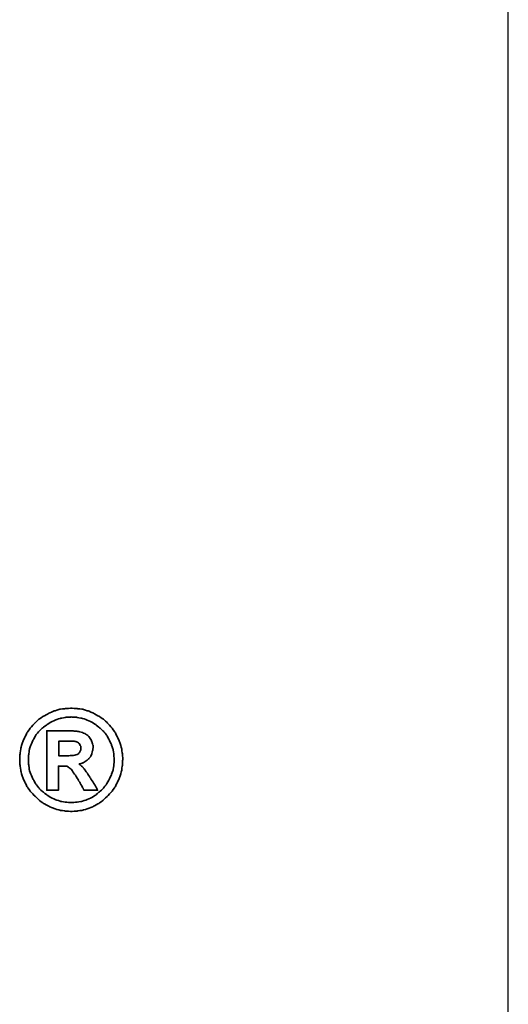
# Model space of a CAD drawing. Header units: millimetres. Extents: x 31 to 369, y 104 to 228.
# Tile 58 of 61: x 309.53 to 313.95, y 140.43 to 149.34. Entities that reach past the tile are written whole.
import ezdxf

# ---------------------------------------------------------------- set-up
doc = ezdxf.new("R2010")
doc.units = ezdxf.units.MM
for name, color, linetype in [('2', 7, 'CONTINUOUS'), ('DIM', 4, 'CONTINUOUS'), ('layer 1', 7, 'CONTINUOUS')]:
    doc.layers.add(name, color=color, linetype=linetype)

# ---------------------------------------------------------------- blocks, each defined once
blk = doc.blocks.new('TBI MOTION logo(完整正式版)')
at = {"layer": 'layer 1', "color": 22, "lineweight": 35}
for points, knots in [([(81.20634, 4.98624), (81.20634, 4.98624), (81.18649, 5.32862), (81.18649, 5.32862), (81.18649, 5.32862), (81.18649, 5.32862), (81.13886, 5.66206), (81.13886, 5.66206), (81.13886, 5.66206), (81.13886, 5.66206), (81.04359, 5.97764), (81.04359, 5.97764), (81.04359, 5.97764), (81.04359, 5.97764), (80.91061, 6.29124), (80.91061, 6.29124), (80.91061, 6.29124), (80.91061, 6.29124), (80.75778, 6.58697), (80.75778, 6.58697), (80.75778, 6.58697), (80.75778, 6.58697), (80.5593, 6.85294), (80.5593, 6.85294), (80.5593, 6.85294), (80.5593, 6.85294), (80.33105, 7.1189), (80.33105, 7.1189), (80.33105, 7.1189), (80.33105, 7.1189), (80.09287, 7.33921), (80.09287, 7.33921), (80.09287, 7.33921), (80.09287, 7.33921), (79.815, 7.51982), (79.815, 7.51982), (79.815, 7.51982), (79.815, 7.51982), (79.51133, 7.69051), (79.51133, 7.69051), (79.51133, 7.69051), (79.51133, 7.69051), (79.19773, 7.8235), (79.19773, 7.8235), (79.19773, 7.8235), (79.19773, 7.8235), (78.88215, 7.91877), (78.88215, 7.91877), (78.88215, 7.91877), (78.88215, 7.91877), (78.54871, 7.95846), (78.54871, 7.95846), (78.54871, 7.95846), (78.54871, 7.95846), (78.21526, 7.98625), (78.21526, 7.98625), (78.21526, 7.98625), (78.21526, 7.98625), (77.87388, 7.95846), (77.87388, 7.95846), (77.87388, 7.95846), (77.87388, 7.95846), (77.54044, 7.91877), (77.54044, 7.91877), (77.54044, 7.91877), (77.54044, 7.91877), (77.22485, 7.8235), (77.22485, 7.8235), (77.22485, 7.8235), (77.22485, 7.8235), (76.91027, 7.69051), (76.91027, 7.69051), (76.91027, 7.69051), (76.91027, 7.69051), (76.6056, 7.51982), (76.6056, 7.51982), (76.6056, 7.51982), (76.6056, 7.51982), (76.32972, 7.33921), (76.32972, 7.33921), (76.32972, 7.33921), (76.32972, 7.33921), (76.09154, 7.1189), (76.09154, 7.1189), (76.09154, 7.1189), (76.09154, 7.1189), (75.86329, 6.85294), (75.86329, 6.85294), (75.86329, 6.85294), (75.86329, 6.85294), (75.66382, 6.58697), (75.66382, 6.58697), (75.66382, 6.58697), (75.66382, 6.58697), (75.51099, 6.29124), (75.51099, 6.29124), (75.51099, 6.29124), (75.51099, 6.29124), (75.37702, 5.97764), (75.37702, 5.97764), (75.37702, 5.97764), (75.37702, 5.97764), (75.28175, 5.66206), (75.28175, 5.66206), (75.28175, 5.66206), (75.28175, 5.66206), (75.23411, 5.32862), (75.23411, 5.32862), (75.23411, 5.32862), (75.23411, 5.32862), (75.21625, 4.98624), (75.21625, 4.98624), (75.21625, 4.98624), (75.21625, 4.98624), (75.23411, 4.6528), (75.23411, 4.6528), (75.23411, 4.6528), (75.23411, 4.6528), (75.28175, 4.32035), (75.28175, 4.32035), (75.28175, 4.32035), (75.28175, 4.32035), (75.37702, 3.99583), (75.37702, 3.99583), (75.37702, 3.99583), (75.37702, 3.99583), (75.51099, 3.68224), (75.51099, 3.68224), (75.51099, 3.68224), (75.51099, 3.68224), (75.66382, 3.38749), (75.66382, 3.38749), (75.66382, 3.38749), (75.66382, 3.38749), (75.86329, 3.10963), (75.86329, 3.10963), (75.86329, 3.10963), (75.86329, 3.10963), (76.09154, 2.87145), (76.09154, 2.87145), (76.09154, 2.87145), (76.09154, 2.87145), (76.32972, 2.6432), (76.32972, 2.6432), (76.32972, 2.6432), (76.32972, 2.6432), (76.6056, 2.43381), (76.6056, 2.43381), (76.6056, 2.43381), (76.6056, 2.43381), (76.91027, 2.27205), (76.91027, 2.27205), (76.91027, 2.27205), (76.91027, 2.27205), (77.22485, 2.13906), (77.22485, 2.13906), (77.22485, 2.13906), (77.22485, 2.13906), (77.54044, 2.0438), (77.54044, 2.0438), (77.54044, 2.0438), (77.54044, 2.0438), (77.87388, 1.99616), (77.87388, 1.99616), (77.87388, 1.99616), (77.87388, 1.99616), (78.21526, 1.97631), (78.21526, 1.97631), (78.21526, 1.97631), (78.21526, 1.97631), (78.54871, 1.99616), (78.54871, 1.99616), (78.54871, 1.99616), (78.54871, 1.99616), (78.88215, 2.0438), (78.88215, 2.0438), (78.88215, 2.0438), (78.88215, 2.0438), (79.19773, 2.13906), (79.19773, 2.13906), (79.19773, 2.13906), (79.19773, 2.13906), (79.51133, 2.27205), (79.51133, 2.27205), (79.51133, 2.27205), (79.51133, 2.27205), (79.815, 2.43381), (79.815, 2.43381), (79.815, 2.43381), (79.815, 2.43381), (80.09287, 2.6432), (80.09287, 2.6432), (80.09287, 2.6432), (80.09287, 2.6432), (80.33105, 2.87145), (80.33105, 2.87145), (80.33105, 2.87145), (80.33105, 2.87145), (80.5593, 3.10963), (80.5593, 3.10963), (80.5593, 3.10963), (80.5593, 3.10963), (80.75778, 3.38749), (80.75778, 3.38749), (80.75778, 3.38749), (80.75778, 3.38749), (80.91061, 3.68224), (80.91061, 3.68224), (80.91061, 3.68224), (80.91061, 3.68224), (81.04359, 3.99583), (81.04359, 3.99583), (81.04359, 3.99583), (81.04359, 3.99583), (81.13886, 4.32035), (81.13886, 4.32035), (81.13886, 4.32035), (81.13886, 4.32035), (81.18649, 4.6528), (81.18649, 4.6528), (81.18649, 4.6528), (81.18649, 4.6528), (81.20634, 4.98624), (81.20634, 4.98624)], [0, 0, 0, 0, 0.01785714, 0.01785714, 0.01785714, 0.01785715, 0.03571429, 0.03571429, 0.03571429, 0.0357143, 0.05357143, 0.05357143, 0.05357143, 0.05357144, 0.07142857, 0.07142857, 0.07142857, 0.07142858, 0.08928571, 0.08928571, 0.08928571, 0.08928572, 0.10714286, 0.10714286, 0.10714286, 0.10714287, 0.125, 0.125, 0.125, 0.12500001, 0.14285714, 0.14285714, 0.14285714, 0.14285715, 0.16071429, 0.16071429, 0.16071429, 0.1607143, 0.17857143, 0.17857143, 0.17857143, 0.17857144, 0.19642857, 0.19642857, 0.19642857, 0.19642858, 0.21428571, 0.21428571, 0.21428571, 0.21428572, 0.23214286, 0.23214286, 0.23214286, 0.23214287, 0.25, 0.25, 0.25, 0.25000001, 0.26785714, 0.26785714, 0.26785714, 0.26785715, 0.28571429, 0.28571429, 0.28571429, 0.2857143, 0.30357143, 0.30357143, 0.30357143, 0.30357144, 0.32142857, 0.32142857, 0.32142857, 0.32142858, 0.33928571, 0.33928571, 0.33928571, 0.33928572, 0.35714286, 0.35714286, 0.35714286, 0.35714287, 0.375, 0.375, 0.375, 0.37500001, 0.39285714, 0.39285714, 0.39285714, 0.39285715, 0.41071429, 0.41071429, 0.41071429, 0.4107143, 0.42857143, 0.42857143, 0.42857143, 0.42857144, 0.44642857, 0.44642857, 0.44642857, 0.44642858, 0.46428571, 0.46428571, 0.46428571, 0.46428572, 0.48214286, 0.48214286, 0.48214286, 0.48214287, 0.5, 0.5, 0.5, 0.50000001, 0.51785714, 0.51785714, 0.51785714, 0.51785715, 0.53571429, 0.53571429, 0.53571429, 0.5357143, 0.55357143, 0.55357143, 0.55357143, 0.55357144, 0.57142857, 0.57142857, 0.57142857, 0.57142858, 0.58928571, 0.58928571, 0.58928571, 0.58928572, 0.60714286, 0.60714286, 0.60714286, 0.60714287, 0.625, 0.625, 0.625, 0.62500001, 0.64285714, 0.64285714, 0.64285714, 0.64285715, 0.66071429, 0.66071429, 0.66071429, 0.6607143, 0.67857143, 0.67857143, 0.67857143, 0.67857144, 0.69642857, 0.69642857, 0.69642857, 0.69642858, 0.71428571, 0.71428571, 0.71428571, 0.71428572, 0.73214286, 0.73214286, 0.73214286, 0.73214287, 0.75, 0.75, 0.75, 0.75000001, 0.76785714, 0.76785714, 0.76785714, 0.76785715, 0.78571429, 0.78571429, 0.78571429, 0.7857143, 0.80357143, 0.80357143, 0.80357143, 0.80357144, 0.82142857, 0.82142857, 0.82142857, 0.82142858, 0.83928571, 0.83928571, 0.83928571, 0.83928572, 0.85714286, 0.85714286, 0.85714286, 0.85714287, 0.875, 0.875, 0.875, 0.87500001, 0.89285714, 0.89285714, 0.89285714, 0.89285715, 0.91071429, 0.91071429, 0.91071429, 0.9107143, 0.92857143, 0.92857143, 0.92857143, 0.92857144, 0.94642857, 0.94642857, 0.94642857, 0.94642858, 0.96428571, 0.96428571, 0.96428571, 0.96428572, 0.98214286, 0.98214286, 0.98214286, 0.98214287, 1, 1, 1, 1]), ([(80.71014, 4.98624), (80.71014, 4.98624), (80.69129, 5.29091), (80.69129, 5.29091), (80.69129, 5.29091), (80.69129, 5.29091), (80.64464, 5.57672), (80.64464, 5.57672), (80.64464, 5.57672), (80.64464, 5.57672), (80.54937, 5.87245), (80.54937, 5.87245), (80.54937, 5.87245), (80.54937, 5.87245), (80.41639, 6.14833), (80.41639, 6.14833), (80.41639, 6.14833), (80.41639, 6.14833), (80.27349, 6.41429), (80.27349, 6.41429), (80.27349, 6.41429), (80.27349, 6.41429), (80.08295, 6.64255), (80.08295, 6.64255), (80.08295, 6.64255), (80.08295, 6.64255), (79.86264, 6.84301), (79.86264, 6.84301), (79.86264, 6.84301), (79.86264, 6.84301), (79.63439, 7.03355), (79.63439, 7.03355), (79.63439, 7.03355), (79.63439, 7.03355), (79.37835, 7.1963), (79.37835, 7.1963), (79.37835, 7.1963), (79.37835, 7.1963), (79.10246, 7.30944), (79.10246, 7.30944), (79.10246, 7.30944), (79.10246, 7.30944), (78.81665, 7.40471), (78.81665, 7.40471), (78.81665, 7.40471), (78.81665, 7.40471), (78.511, 7.45234), (78.511, 7.45234), (78.511, 7.45234), (78.511, 7.45234), (78.21526, 7.47219), (78.21526, 7.47219), (78.21526, 7.47219), (78.21526, 7.47219), (77.9106, 7.45234), (77.9106, 7.45234), (77.9106, 7.45234), (77.9106, 7.45234), (77.61685, 7.40471), (77.61685, 7.40471), (77.61685, 7.40471), (77.61685, 7.40471), (77.32012, 7.30944), (77.32012, 7.30944), (77.32012, 7.30944), (77.32012, 7.30944), (77.06309, 7.1963), (77.06309, 7.1963), (77.06309, 7.1963), (77.06309, 7.1963), (76.80606, 7.03355), (76.80606, 7.03355), (76.80606, 7.03355), (76.80606, 7.03355), (76.55797, 6.84301), (76.55797, 6.84301), (76.55797, 6.84301), (76.55797, 6.84301), (76.34063, 6.64255), (76.34063, 6.64255), (76.34063, 6.64255), (76.34063, 6.64255), (76.1491, 6.41429), (76.1491, 6.41429), (76.1491, 6.41429), (76.1491, 6.41429), (76.0062, 6.14833), (76.0062, 6.14833), (76.0062, 6.14833), (76.0062, 6.14833), (75.88314, 5.87245), (75.88314, 5.87245), (75.88314, 5.87245), (75.88314, 5.87245), (75.77794, 5.57672), (75.77794, 5.57672), (75.77794, 5.57672), (75.77794, 5.57672), (75.73924, 5.29091), (75.73924, 5.29091), (75.73924, 5.29091), (75.73924, 5.29091), (75.72039, 4.98624), (75.72039, 4.98624), (75.72039, 4.98624), (75.72039, 4.98624), (75.73924, 4.67165), (75.73924, 4.67165), (75.73924, 4.67165), (75.73924, 4.67165), (75.77794, 4.37791), (75.77794, 4.37791), (75.77794, 4.37791), (75.77794, 4.37791), (75.88314, 4.10102), (75.88314, 4.10102), (75.88314, 4.10102), (75.88314, 4.10102), (76.0062, 3.83407), (76.0062, 3.83407), (76.0062, 3.83407), (76.0062, 3.83407), (76.15902, 3.56811), (76.15902, 3.56811), (76.15902, 3.56811), (76.15902, 3.56811), (76.34063, 3.32001), (76.34063, 3.32001), (76.34063, 3.32001), (76.34063, 3.32001), (76.55797, 3.11955), (76.55797, 3.11955), (76.55797, 3.11955), (76.55797, 3.11955), (76.80606, 2.92901), (76.80606, 2.92901), (76.80606, 2.92901), (76.80606, 2.92901), (77.06309, 2.76725), (77.06309, 2.76725), (77.06309, 2.76725), (77.06309, 2.76725), (77.32012, 2.65412), (77.32012, 2.65412), (77.32012, 2.65412), (77.32012, 2.65412), (77.61685, 2.55786), (77.61685, 2.55786), (77.61685, 2.55786), (77.61685, 2.55786), (77.9106, 2.51022), (77.9106, 2.51022), (77.9106, 2.51022), (77.9106, 2.51022), (78.21526, 2.49137), (78.21526, 2.49137), (78.21526, 2.49137), (78.21526, 2.49137), (78.511, 2.51022), (78.511, 2.51022), (78.511, 2.51022), (78.511, 2.51022), (78.81665, 2.55786), (78.81665, 2.55786), (78.81665, 2.55786), (78.81665, 2.55786), (79.10246, 2.65412), (79.10246, 2.65412), (79.10246, 2.65412), (79.10246, 2.65412), (79.37835, 2.76725), (79.37835, 2.76725), (79.37835, 2.76725), (79.37835, 2.76725), (79.63439, 2.92901), (79.63439, 2.92901), (79.63439, 2.92901), (79.63439, 2.92901), (79.86264, 3.11955), (79.86264, 3.11955), (79.86264, 3.11955), (79.86264, 3.11955), (80.08295, 3.32001), (80.08295, 3.32001), (80.08295, 3.32001), (80.08295, 3.32001), (80.26356, 3.56811), (80.26356, 3.56811), (80.26356, 3.56811), (80.26356, 3.56811), (80.41639, 3.83407), (80.41639, 3.83407), (80.41639, 3.83407), (80.41639, 3.83407), (80.54937, 4.10102), (80.54937, 4.10102), (80.54937, 4.10102), (80.54937, 4.10102), (80.64464, 4.37791), (80.64464, 4.37791), (80.64464, 4.37791), (80.64464, 4.37791), (80.69129, 4.67165), (80.69129, 4.67165), (80.69129, 4.67165), (80.69129, 4.67165), (80.71014, 4.98624), (80.71014, 4.98624)], [0, 0, 0, 0, 0.01923077, 0.01923077, 0.01923077, 0.01923078, 0.03846154, 0.03846154, 0.03846154, 0.03846155, 0.05769231, 0.05769231, 0.05769231, 0.05769232, 0.07692308, 0.07692308, 0.07692308, 0.07692309, 0.09615385, 0.09615385, 0.09615385, 0.09615386, 0.11538462, 0.11538462, 0.11538462, 0.11538463, 0.13461538, 0.13461538, 0.13461538, 0.13461539, 0.15384615, 0.15384615, 0.15384615, 0.15384616, 0.17307692, 0.17307692, 0.17307692, 0.17307693, 0.19230769, 0.19230769, 0.19230769, 0.1923077, 0.21153846, 0.21153846, 0.21153846, 0.21153847, 0.23076923, 0.23076923, 0.23076923, 0.23076924, 0.25, 0.25, 0.25, 0.25000001, 0.26923077, 0.26923077, 0.26923077, 0.26923078, 0.28846154, 0.28846154, 0.28846154, 0.28846155, 0.30769231, 0.30769231, 0.30769231, 0.30769232, 0.32692308, 0.32692308, 0.32692308, 0.32692309, 0.34615385, 0.34615385, 0.34615385, 0.34615386, 0.36538462, 0.36538462, 0.36538462, 0.36538463, 0.38461538, 0.38461538, 0.38461538, 0.38461539, 0.40384615, 0.40384615, 0.40384615, 0.40384616, 0.42307692, 0.42307692, 0.42307692, 0.42307693, 0.44230769, 0.44230769, 0.44230769, 0.4423077, 0.46153846, 0.46153846, 0.46153846, 0.46153847, 0.48076923, 0.48076923, 0.48076923, 0.48076924, 0.5, 0.5, 0.5, 0.50000001, 0.51923077, 0.51923077, 0.51923077, 0.51923078, 0.53846154, 0.53846154, 0.53846154, 0.53846155, 0.55769231, 0.55769231, 0.55769231, 0.55769232, 0.57692308, 0.57692308, 0.57692308, 0.57692309, 0.59615385, 0.59615385, 0.59615385, 0.59615386, 0.61538462, 0.61538462, 0.61538462, 0.61538463, 0.63461538, 0.63461538, 0.63461538, 0.63461539, 0.65384615, 0.65384615, 0.65384615, 0.65384616, 0.67307692, 0.67307692, 0.67307692, 0.67307693, 0.69230769, 0.69230769, 0.69230769, 0.6923077, 0.71153846, 0.71153846, 0.71153846, 0.71153847, 0.73076923, 0.73076923, 0.73076923, 0.73076924, 0.75, 0.75, 0.75, 0.75000001, 0.76923077, 0.76923077, 0.76923077, 0.76923078, 0.78846154, 0.78846154, 0.78846154, 0.78846155, 0.80769231, 0.80769231, 0.80769231, 0.80769232, 0.82692308, 0.82692308, 0.82692308, 0.82692309, 0.84615385, 0.84615385, 0.84615385, 0.84615386, 0.86538462, 0.86538462, 0.86538462, 0.86538463, 0.88461538, 0.88461538, 0.88461538, 0.88461539, 0.90384615, 0.90384615, 0.90384615, 0.90384616, 0.92307692, 0.92307692, 0.92307692, 0.92307693, 0.94230769, 0.94230769, 0.94230769, 0.9423077, 0.96153846, 0.96153846, 0.96153846, 0.96153847, 0.98076923, 0.98076923, 0.98076923, 0.98076924, 1, 1, 1, 1]), ([(76.78721, 3.2823), (76.78721, 3.2823), (76.78721, 3.32001), (76.78721, 3.32001), (76.78721, 3.32001), (76.78721, 3.32001), (76.78721, 3.42422), (76.78721, 3.42422), (76.78721, 3.42422), (76.78721, 3.42422), (76.78721, 3.59689), (76.78721, 3.59689), (76.78721, 3.59689), (76.78721, 3.59689), (76.78721, 3.80529), (76.78721, 3.80529), (76.78721, 3.80529), (76.78721, 3.80529), (76.78721, 4.0524), (76.78721, 4.0524), (76.78721, 4.0524), (76.78721, 4.0524), (76.78721, 4.32035), (76.78721, 4.32035), (76.78721, 4.32035), (76.78721, 4.32035), (76.78721, 4.92868), (76.78721, 4.92868), (76.78721, 4.92868), (76.78721, 4.92868), (76.78721, 5.53801), (76.78721, 5.53801), (76.78721, 5.53801), (76.78721, 5.53801), (76.78721, 5.82482), (76.78721, 5.82482), (76.78721, 5.82482), (76.78721, 5.82482), (76.78721, 6.07291), (76.78721, 6.07291), (76.78721, 6.07291), (76.78721, 6.07291), (76.78721, 6.30017), (76.78721, 6.30017), (76.78721, 6.30017), (76.78721, 6.30017), (76.78721, 6.45399), (76.78721, 6.45399), (76.78721, 6.45399), (76.78721, 6.45399), (76.78721, 6.5572), (76.78721, 6.5572), (76.78721, 6.5572), (76.78721, 6.5572), (76.78721, 6.59689), (76.78721, 6.59689), (76.78721, 6.59689), (76.78721, 6.59689), (76.78721, 6.67232), (76.78721, 6.67232), (76.78721, 6.67232), (76.78721, 6.67232), (76.8537, 6.67232), (76.8537, 6.67232), (76.8537, 6.67232), (76.8537, 6.67232), (76.87355, 6.67232), (76.87355, 6.67232), (76.87355, 6.67232), (76.87355, 6.67232), (76.91027, 6.67232), (76.91027, 6.67232), (76.91027, 6.67232), (76.91027, 6.67232), (77.04424, 6.67232), (77.04424, 6.67232), (77.04424, 6.67232), (77.04424, 6.67232), (77.22485, 6.67232), (77.22485, 6.67232), (77.22485, 6.67232), (77.22485, 6.67232), (77.43524, 6.67232), (77.43524, 6.67232), (77.43524, 6.67232), (77.43524, 6.67232), (77.65357, 6.67232), (77.65357, 6.67232), (77.65357, 6.67232), (77.65357, 6.67232), (77.82625, 6.67232), (77.82625, 6.67232), (77.82625, 6.67232), (77.82625, 6.67232), (77.94037, 6.67232), (77.94037, 6.67232), (77.94037, 6.67232), (77.94037, 6.67232), (77.97709, 6.67232), (77.97709, 6.67232), (77.97709, 6.67232), (77.97709, 6.67232), (77.99694, 6.67232), (77.99694, 6.67232), (77.99694, 6.67232), (77.99694, 6.67232), (78.00686, 6.67232), (78.00686, 6.67232), (78.00686, 6.67232), (78.00686, 6.67232), (78.28275, 6.6624), (78.28275, 6.6624), (78.28275, 6.6624), (78.28275, 6.6624), (78.50107, 6.64255), (78.50107, 6.64255), (78.50107, 6.64255), (78.50107, 6.64255), (78.511, 6.64255), (78.511, 6.64255), (78.511, 6.64255), (78.511, 6.64255), (78.70154, 6.61476), (78.70154, 6.61476), (78.70154, 6.61476), (78.70154, 6.61476), (78.70154, 6.60483), (78.70154, 6.60483), (78.70154, 6.60483), (78.70154, 6.60483), (78.86429, 6.56713), (78.86429, 6.56713), (78.86429, 6.56713), (78.86429, 6.56713), (78.87223, 6.56713), (78.87223, 6.56713), (78.87223, 6.56713), (78.87223, 6.56713), (78.99727, 6.51056), (78.99727, 6.51056), (78.99727, 6.51056), (78.99727, 6.51056), (79.00719, 6.51056), (79.00719, 6.51056), (79.00719, 6.51056), (79.00719, 6.51056), (79.00719, 6.50162), (79.00719, 6.50162), (79.00719, 6.50162), (79.00719, 6.50162), (79.1104, 6.43415), (79.1104, 6.43415), (79.1104, 6.43415), (79.1104, 6.43415), (79.12132, 6.43415), (79.12132, 6.43415), (79.12132, 6.43415), (79.12132, 6.43415), (79.22552, 6.34781), (79.22552, 6.34781), (79.22552, 6.34781), (79.22552, 6.34781), (79.23544, 6.33888), (79.23544, 6.33888), (79.23544, 6.33888), (79.23544, 6.33888), (79.23544, 6.32895), (79.23544, 6.32895), (79.23544, 6.32895), (79.23544, 6.32895), (79.31087, 6.21483), (79.31087, 6.21483), (79.31087, 6.21483), (79.31087, 6.21483), (79.38629, 6.1007), (79.38629, 6.1007), (79.38629, 6.1007), (79.38629, 6.1007), (79.3972, 6.1007), (79.3972, 6.1007), (79.3972, 6.1007), (79.3972, 6.1007), (79.3972, 6.09078), (79.3972, 6.09078), (79.3972, 6.09078), (79.3972, 6.09078), (79.43392, 5.97764), (79.43392, 5.97764), (79.43392, 5.97764), (79.43392, 5.97764), (79.43392, 5.96772), (79.43392, 5.96772), (79.43392, 5.96772), (79.43392, 5.96772), (79.47362, 5.83474), (79.47362, 5.83474), (79.47362, 5.83474), (79.47362, 5.83474), (79.48156, 5.82482), (79.48156, 5.82482), (79.48156, 5.82482), (79.48156, 5.82482), (79.48156, 5.69977), (79.48156, 5.69977), (79.48156, 5.69977), (79.48156, 5.69977), (79.48156, 5.69183), (79.48156, 5.69183), (79.48156, 5.69183), (79.48156, 5.69183), (79.4637, 5.51915), (79.4637, 5.51915), (79.4637, 5.51915), (79.4637, 5.51915), (79.4637, 5.51122), (79.4637, 5.51122), (79.4637, 5.51122), (79.4637, 5.51122), (79.45377, 5.51122), (79.45377, 5.51122), (79.45377, 5.51122), (79.45377, 5.51122), (79.41507, 5.34847), (79.41507, 5.34847), (79.41507, 5.34847), (79.41507, 5.34847), (79.41507, 5.33854), (79.41507, 5.33854), (79.41507, 5.33854), (79.41507, 5.33854), (79.41507, 5.32862), (79.41507, 5.32862), (79.41507, 5.32862), (79.41507, 5.32862), (79.33865, 5.16785), (79.33865, 5.16785), (79.33865, 5.16785), (79.33865, 5.16785), (79.33071, 5.15693), (79.33071, 5.15693), (79.33071, 5.15693), (79.33071, 5.15693), (79.2156, 5.02495), (79.2156, 5.02495), (79.2156, 5.02495), (79.2156, 5.02495), (79.20567, 5.01502), (79.20567, 5.01502), (79.20567, 5.01502), (79.20567, 5.01502), (79.05483, 4.89991), (79.05483, 4.89991), (79.05483, 4.89991), (79.05483, 4.89991), (79.04491, 4.89197), (79.04491, 4.89197), (79.04491, 4.89197), (79.04491, 4.89197), (78.89208, 4.7967), (78.89208, 4.7967), (78.89208, 4.7967), (78.89208, 4.7967), (78.88215, 4.7967), (78.88215, 4.7967), (78.88215, 4.7967), (78.88215, 4.7967), (78.69161, 4.73913), (78.69161, 4.73913), (78.69161, 4.73913), (78.69161, 4.73913), (78.68169, 4.73913), (78.68169, 4.73913), (78.68169, 4.73913), (78.68169, 4.73913), (78.68169, 4.72921), (78.68169, 4.72921), (78.68169, 4.72921), (78.68169, 4.72921), (78.78688, 4.63394), (78.78688, 4.63394), (78.78688, 4.63394), (78.78688, 4.63394), (78.902, 4.52875), (78.902, 4.52875), (78.902, 4.52875), (78.902, 4.52875), (78.91093, 4.52081), (78.91093, 4.52081), (78.91093, 4.52081), (78.91093, 4.52081), (79.02506, 4.36798), (79.02506, 4.36798), (79.02506, 4.36798), (79.02506, 4.36798), (79.1501, 4.1953), (79.1501, 4.1953), (79.1501, 4.1953), (79.1501, 4.1953), (79.1501, 4.18736), (79.1501, 4.18736), (79.1501, 4.18736), (79.1501, 4.18736), (79.29201, 3.96705), (79.29201, 3.96705), (79.29201, 3.96705), (79.29201, 3.96705), (79.31087, 3.93828), (79.31087, 3.93828), (79.31087, 3.93828), (79.31087, 3.93828), (79.32079, 3.93828), (79.32079, 3.93828), (79.32079, 3.93828), (79.32079, 3.93828), (79.3585, 3.87178), (79.3585, 3.87178), (79.3585, 3.87178), (79.3585, 3.87178), (79.50141, 3.64353), (79.50141, 3.64353), (79.50141, 3.64353), (79.50141, 3.64353), (79.51133, 3.64353), (79.51133, 3.64353), (79.51133, 3.64353), (79.51133, 3.64353), (79.64431, 3.41528), (79.64431, 3.41528), (79.64431, 3.41528), (79.64431, 3.41528), (79.68202, 3.3478), (79.68202, 3.3478), (79.68202, 3.3478), (79.68202, 3.3478), (79.70187, 3.31009), (79.70187, 3.31009), (79.70187, 3.31009), (79.70187, 3.31009), (79.7495, 3.2049), (79.7495, 3.2049), (79.7495, 3.2049), (79.7495, 3.2049), (79.64431, 3.2049), (79.64431, 3.2049), (79.64431, 3.2049), (79.64431, 3.2049), (79.62546, 3.2049), (79.62546, 3.2049), (79.62546, 3.2049), (79.62546, 3.2049), (79.53912, 3.2049), (79.53912, 3.2049), (79.53912, 3.2049), (79.53912, 3.2049), (79.31087, 3.2049), (79.31087, 3.2049), (79.31087, 3.2049), (79.31087, 3.2049), (79.08262, 3.2049), (79.08262, 3.2049), (79.08262, 3.2049), (79.08262, 3.2049), (79.00719, 3.2049), (79.00719, 3.2049), (79.00719, 3.2049), (79.00719, 3.2049), (78.98735, 3.2049), (78.98735, 3.2049), (78.98735, 3.2049), (78.98735, 3.2049), (78.94964, 3.2049), (78.94964, 3.2049), (78.94964, 3.2049), (78.94964, 3.2049), (78.92979, 3.24459), (78.92979, 3.24459), (78.92979, 3.24459), (78.92979, 3.24459), (78.91093, 3.2823), (78.91093, 3.2823), (78.91093, 3.2823), (78.91093, 3.2823), (78.91093, 3.29223), (78.91093, 3.29223), (78.91093, 3.29223), (78.91093, 3.29223), (78.89208, 3.3478), (78.89208, 3.3478), (78.89208, 3.3478), (78.89208, 3.3478), (78.78688, 3.52048), (78.78688, 3.52048), (78.78688, 3.52048), (78.78688, 3.52048), (78.69161, 3.7001), (78.69161, 3.7001), (78.69161, 3.7001), (78.69161, 3.7001), (78.6539, 3.7388), (78.6539, 3.7388), (78.6539, 3.7388), (78.6539, 3.7388), (78.64398, 3.74873), (78.64398, 3.74873), (78.64398, 3.74873), (78.64398, 3.74873), (78.64398, 3.75766), (78.64398, 3.75766), (78.64398, 3.75766), (78.64398, 3.75766), (78.63405, 3.78644), (78.63405, 3.78644), (78.63405, 3.78644), (78.63405, 3.78644), (78.48321, 4.04347), (78.48321, 4.04347), (78.48321, 4.04347), (78.48321, 4.04347), (78.33038, 4.2618), (78.33038, 4.2618), (78.33038, 4.2618), (78.33038, 4.2618), (78.20732, 4.43447), (78.20732, 4.43447), (78.20732, 4.43447), (78.20732, 4.43447), (78.09221, 4.52081), (78.09221, 4.52081), (78.09221, 4.52081), (78.09221, 4.52081), (78.02472, 4.56845), (78.02472, 4.56845), (78.02472, 4.56845), (78.02472, 4.56845), (77.9493, 4.60616), (77.9493, 4.60616), (77.9493, 4.60616), (77.9493, 4.60616), (77.8451, 4.61608), (77.8451, 4.61608), (77.8451, 4.61608), (77.8451, 4.61608), (77.71113, 4.61608), (77.71113, 4.61608), (77.71113, 4.61608), (77.71113, 4.61608), (77.69128, 4.61608), (77.69128, 4.61608), (77.69128, 4.61608), (77.69128, 4.61608), (77.67342, 4.61608), (77.67342, 4.61608), (77.67342, 4.61608), (77.67342, 4.61608), (77.5583, 4.61608), (77.5583, 4.61608), (77.5583, 4.61608), (77.5583, 4.61608), (77.46303, 4.61608), (77.46303, 4.61608), (77.46303, 4.61608), (77.46303, 4.61608), (77.46303, 4.54761), (77.46303, 4.54761), (77.46303, 4.54761), (77.46303, 4.54761), (77.46303, 4.47318), (77.46303, 4.47318), (77.46303, 4.47318), (77.46303, 4.47318), (77.46303, 4.24294), (77.46303, 4.24294), (77.46303, 4.24294), (77.46303, 4.24294), (77.46303, 3.99583), (77.46303, 3.99583), (77.46303, 3.99583), (77.46303, 3.99583), (77.46303, 3.72888), (77.46303, 3.72888), (77.46303, 3.72888), (77.46303, 3.72888), (77.46303, 3.51055), (77.46303, 3.51055), (77.46303, 3.51055), (77.46303, 3.51055), (77.46303, 3.42422), (77.46303, 3.42422), (77.46303, 3.42422), (77.46303, 3.42422), (77.46303, 3.35773), (77.46303, 3.35773), (77.46303, 3.35773), (77.46303, 3.35773), (77.46303, 3.30017), (77.46303, 3.30017), (77.46303, 3.30017), (77.46303, 3.30017), (77.46303, 3.2823), (77.46303, 3.2823), (77.46303, 3.2823), (77.46303, 3.2823), (77.46303, 3.2049), (77.46303, 3.2049), (77.46303, 3.2049), (77.46303, 3.2049), (77.39753, 3.2049), (77.39753, 3.2049), (77.39753, 3.2049), (77.39753, 3.2049), (77.37768, 3.2049), (77.37768, 3.2049), (77.37768, 3.2049), (77.37768, 3.2049), (77.32012, 3.2049), (77.32012, 3.2049), (77.32012, 3.2049), (77.32012, 3.2049), (77.12165, 3.2049), (77.12165, 3.2049), (77.12165, 3.2049), (77.12165, 3.2049), (76.94897, 3.2049), (76.94897, 3.2049), (76.94897, 3.2049), (76.94897, 3.2049), (76.8924, 3.2049), (76.8924, 3.2049), (76.8924, 3.2049), (76.8924, 3.2049), (76.8537, 3.2049), (76.8537, 3.2049), (76.8537, 3.2049), (76.8537, 3.2049), (76.78721, 3.2049), (76.78721, 3.2049), (76.78721, 3.2049), (76.78721, 3.2049), (76.78721, 3.2823), (76.78721, 3.2823)], [0, 0, 0, 0, 0.00740741, 0.00740741, 0.00740741, 0.00740742, 0.01481481, 0.01481481, 0.01481481, 0.01481482, 0.02222222, 0.02222222, 0.02222222, 0.02222223, 0.02962963, 0.02962963, 0.02962963, 0.02962964, 0.03703704, 0.03703704, 0.03703704, 0.03703705, 0.04444444, 0.04444444, 0.04444444, 0.04444445, 0.05185185, 0.05185185, 0.05185185, 0.05185186, 0.05925926, 0.05925926, 0.05925926, 0.05925927, 0.06666667, 0.06666667, 0.06666667, 0.06666668, 0.07407407, 0.07407407, 0.07407407, 0.07407408, 0.08148148, 0.08148148, 0.08148148, 0.08148149, 0.08888889, 0.08888889, 0.08888889, 0.0888889, 0.0962963, 0.0962963, 0.0962963, 0.09629631, 0.1037037, 0.1037037, 0.1037037, 0.10370371, 0.11111111, 0.11111111, 0.11111111, 0.11111112, 0.11851852, 0.11851852, 0.11851852, 0.11851853, 0.12592593, 0.12592593, 0.12592593, 0.12592594, 0.13333333, 0.13333333, 0.13333333, 0.13333334, 0.14074074, 0.14074074, 0.14074074, 0.14074075, 0.14814815, 0.14814815, 0.14814815, 0.14814816, 0.15555556, 0.15555556, 0.15555556, 0.15555557, 0.16296296, 0.16296296, 0.16296296, 0.16296297, 0.17037037, 0.17037037, 0.17037037, 0.17037038, 0.17777778, 0.17777778, 0.17777778, 0.17777779, 0.18518519, 0.18518519, 0.18518519, 0.1851852, 0.19259259, 0.19259259, 0.19259259, 0.1925926, 0.2, 0.2, 0.2, 0.20000001, 0.20740741, 0.20740741, 0.20740741, 0.20740742, 0.21481481, 0.21481481, 0.21481481, 0.21481482, 0.22222222, 0.22222222, 0.22222222, 0.22222223, 0.22962963, 0.22962963, 0.22962963, 0.22962964, 0.23703704, 0.23703704, 0.23703704, 0.23703705, 0.24444444, 0.24444444, 0.24444444, 0.24444445, 0.25185185, 0.25185185, 0.25185185, 0.25185186, 0.25925926, 0.25925926, 0.25925926, 0.25925927, 0.26666667, 0.26666667, 0.26666667, 0.26666668, 0.27407407, 0.27407407, 0.27407407, 0.27407408, 0.28148148, 0.28148148, 0.28148148, 0.28148149, 0.28888889, 0.28888889, 0.28888889, 0.2888889, 0.2962963, 0.2962963, 0.2962963, 0.29629631, 0.3037037, 0.3037037, 0.3037037, 0.30370371, 0.31111111, 0.31111111, 0.31111111, 0.31111112, 0.31851852, 0.31851852, 0.31851852, 0.31851853, 0.32592593, 0.32592593, 0.32592593, 0.32592594, 0.33333333, 0.33333333, 0.33333333, 0.33333334, 0.34074074, 0.34074074, 0.34074074, 0.34074075, 0.34814815, 0.34814815, 0.34814815, 0.34814816, 0.35555556, 0.35555556, 0.35555556, 0.35555557, 0.36296296, 0.36296296, 0.36296296, 0.36296297, 0.37037037, 0.37037037, 0.37037037, 0.37037038, 0.37777778, 0.37777778, 0.37777778, 0.37777779, 0.38518519, 0.38518519, 0.38518519, 0.3851852, 0.39259259, 0.39259259, 0.39259259, 0.3925926, 0.4, 0.4, 0.4, 0.40000001, 0.40740741, 0.40740741, 0.40740741, 0.40740742, 0.41481481, 0.41481481, 0.41481481, 0.41481482, 0.42222222, 0.42222222, 0.42222222, 0.42222223, 0.42962963, 0.42962963, 0.42962963, 0.42962964, 0.43703704, 0.43703704, 0.43703704, 0.43703705, 0.44444444, 0.44444444, 0.44444444, 0.44444445, 0.45185185, 0.45185185, 0.45185185, 0.45185186, 0.45925926, 0.45925926, 0.45925926, 0.45925927, 0.46666667, 0.46666667, 0.46666667, 0.46666668, 0.47407407, 0.47407407, 0.47407407, 0.47407408, 0.48148148, 0.48148148, 0.48148148, 0.48148149, 0.48888889, 0.48888889, 0.48888889, 0.4888889, 0.4962963, 0.4962963, 0.4962963, 0.49629631, 0.5037037, 0.5037037, 0.5037037, 0.50370371, 0.51111111, 0.51111111, 0.51111111, 0.51111112, 0.51851852, 0.51851852, 0.51851852, 0.51851853, 0.52592593, 0.52592593, 0.52592593, 0.52592594, 0.53333333, 0.53333333, 0.53333333, 0.53333334, 0.54074074, 0.54074074, 0.54074074, 0.54074075, 0.54814815, 0.54814815, 0.54814815, 0.54814816, 0.55555556, 0.55555556, 0.55555556, 0.55555557, 0.56296296, 0.56296296, 0.56296296, 0.56296297, 0.57037037, 0.57037037, 0.57037037, 0.57037038, 0.57777778, 0.57777778, 0.57777778, 0.57777779, 0.58518519, 0.58518519, 0.58518519, 0.5851852, 0.59259259, 0.59259259, 0.59259259, 0.5925926, 0.6, 0.6, 0.6, 0.60000001, 0.60740741, 0.60740741, 0.60740741, 0.60740742, 0.61481481, 0.61481481, 0.61481481, 0.61481482, 0.62222222, 0.62222222, 0.62222222, 0.62222223, 0.62962963, 0.62962963, 0.62962963, 0.62962964, 0.63703704, 0.63703704, 0.63703704, 0.63703705, 0.64444444, 0.64444444, 0.64444444, 0.64444445, 0.65185185, 0.65185185, 0.65185185, 0.65185186, 0.65925926, 0.65925926, 0.65925926, 0.65925927, 0.66666667, 0.66666667, 0.66666667, 0.66666668, 0.67407407, 0.67407407, 0.67407407, 0.67407408, 0.68148148, 0.68148148, 0.68148148, 0.68148149, 0.68888889, 0.68888889, 0.68888889, 0.6888889, 0.6962963, 0.6962963, 0.6962963, 0.69629631, 0.7037037, 0.7037037, 0.7037037, 0.70370371, 0.71111111, 0.71111111, 0.71111111, 0.71111112, 0.71851852, 0.71851852, 0.71851852, 0.71851853, 0.72592593, 0.72592593, 0.72592593, 0.72592594, 0.73333333, 0.73333333, 0.73333333, 0.73333334, 0.74074074, 0.74074074, 0.74074074, 0.74074075, 0.74814815, 0.74814815, 0.74814815, 0.74814816, 0.75555556, 0.75555556, 0.75555556, 0.75555557, 0.76296296, 0.76296296, 0.76296296, 0.76296297, 0.77037037, 0.77037037, 0.77037037, 0.77037038, 0.77777778, 0.77777778, 0.77777778, 0.77777779, 0.78518519, 0.78518519, 0.78518519, 0.7851852, 0.79259259, 0.79259259, 0.79259259, 0.7925926, 0.8, 0.8, 0.8, 0.80000001, 0.80740741, 0.80740741, 0.80740741, 0.80740742, 0.81481481, 0.81481481, 0.81481481, 0.81481482, 0.82222222, 0.82222222, 0.82222222, 0.82222223, 0.82962963, 0.82962963, 0.82962963, 0.82962964, 0.83703704, 0.83703704, 0.83703704, 0.83703705, 0.84444444, 0.84444444, 0.84444444, 0.84444445, 0.85185185, 0.85185185, 0.85185185, 0.85185186, 0.85925926, 0.85925926, 0.85925926, 0.85925927, 0.86666667, 0.86666667, 0.86666667, 0.86666668, 0.87407407, 0.87407407, 0.87407407, 0.87407408, 0.88148148, 0.88148148, 0.88148148, 0.88148149, 0.88888889, 0.88888889, 0.88888889, 0.8888889, 0.8962963, 0.8962963, 0.8962963, 0.89629631, 0.9037037, 0.9037037, 0.9037037, 0.90370371, 0.91111111, 0.91111111, 0.91111111, 0.91111112, 0.91851852, 0.91851852, 0.91851852, 0.91851853, 0.92592593, 0.92592593, 0.92592593, 0.92592594, 0.93333333, 0.93333333, 0.93333333, 0.93333334, 0.94074074, 0.94074074, 0.94074074, 0.94074075, 0.94814815, 0.94814815, 0.94814815, 0.94814816, 0.95555556, 0.95555556, 0.95555556, 0.95555557, 0.96296296, 0.96296296, 0.96296296, 0.96296297, 0.97037037, 0.97037037, 0.97037037, 0.97037038, 0.97777778, 0.97777778, 0.97777778, 0.97777779, 0.98518519, 0.98518519, 0.98518519, 0.9851852, 0.99259259, 0.99259259, 0.99259259, 0.9925926, 1, 1, 1, 1]), ([(77.48288, 6.07291), (77.48288, 6.07291), (77.48288, 5.99551), (77.48288, 5.99551), (77.48288, 5.99551), (77.48288, 5.99551), (77.48288, 5.82482), (77.48288, 5.82482), (77.48288, 5.82482), (77.48288, 5.82482), (77.48288, 5.63328), (77.48288, 5.63328), (77.48288, 5.63328), (77.48288, 5.63328), (77.48288, 5.46358), (77.48288, 5.46358), (77.48288, 5.46358), (77.48288, 5.46358), (77.48288, 5.29091), (77.48288, 5.29091), (77.48288, 5.29091), (77.48288, 5.29091), (77.48288, 5.21449), (77.48288, 5.21449), (77.48288, 5.21449), (77.48288, 5.21449), (77.50074, 5.21449), (77.50074, 5.21449), (77.50074, 5.21449), (77.50074, 5.21449), (77.71113, 5.21449), (77.71113, 5.21449), (77.71113, 5.21449), (77.71113, 5.21449), (77.94037, 5.21449), (77.94037, 5.21449), (77.94037, 5.21449), (77.94037, 5.21449), (78.01579, 5.21449), (78.01579, 5.21449), (78.01579, 5.21449), (78.01579, 5.21449), (78.03465, 5.21449), (78.03465, 5.21449), (78.03465, 5.21449), (78.03465, 5.21449), (78.2629, 5.23335), (78.2629, 5.23335), (78.2629, 5.23335), (78.2629, 5.23335), (78.42565, 5.24327), (78.42565, 5.24327), (78.42565, 5.24327), (78.42565, 5.24327), (78.54871, 5.28098), (78.54871, 5.28098), (78.54871, 5.28098), (78.54871, 5.28098), (78.62611, 5.32862), (78.62611, 5.32862), (78.62611, 5.32862), (78.62611, 5.32862), (78.69161, 5.40503), (78.69161, 5.40503), (78.69161, 5.40503), (78.69161, 5.40503), (78.73925, 5.48145), (78.73925, 5.48145), (78.73925, 5.48145), (78.73925, 5.48145), (78.77696, 5.55885), (78.77696, 5.55885), (78.77696, 5.55885), (78.77696, 5.55885), (78.77696, 5.65214), (78.77696, 5.65214), (78.77696, 5.65214), (78.77696, 5.65214), (78.76902, 5.76726), (78.76902, 5.76726), (78.76902, 5.76726), (78.76902, 5.76726), (78.71146, 5.87245), (78.71146, 5.87245), (78.71146, 5.87245), (78.71146, 5.87245), (78.62611, 5.96772), (78.62611, 5.96772), (78.62611, 5.96772), (78.62611, 5.96772), (78.511, 6.02528), (78.511, 6.02528), (78.511, 6.02528), (78.511, 6.02528), (78.44451, 6.05306), (78.44451, 6.05306), (78.44451, 6.05306), (78.44451, 6.05306), (78.32046, 6.06299), (78.32046, 6.06299), (78.32046, 6.06299), (78.32046, 6.06299), (78.18748, 6.07291), (78.18748, 6.07291), (78.18748, 6.07291), (78.18748, 6.07291), (77.99694, 6.07291), (77.99694, 6.07291), (77.99694, 6.07291), (77.99694, 6.07291), (77.97709, 6.07291), (77.97709, 6.07291), (77.97709, 6.07291), (77.97709, 6.07291), (77.90167, 6.07291), (77.90167, 6.07291), (77.90167, 6.07291), (77.90167, 6.07291), (77.69128, 6.07291), (77.69128, 6.07291), (77.69128, 6.07291), (77.69128, 6.07291), (77.50074, 6.07291), (77.50074, 6.07291), (77.50074, 6.07291), (77.50074, 6.07291), (77.48288, 6.07291), (77.48288, 6.07291)], [0, 0, 0, 0, 0.03125, 0.03125, 0.03125, 0.03125001, 0.0625, 0.0625, 0.0625, 0.06250001, 0.09375, 0.09375, 0.09375, 0.09375001, 0.125, 0.125, 0.125, 0.12500001, 0.15625, 0.15625, 0.15625, 0.15625001, 0.1875, 0.1875, 0.1875, 0.18750001, 0.21875, 0.21875, 0.21875, 0.21875001, 0.25, 0.25, 0.25, 0.25000001, 0.28125, 0.28125, 0.28125, 0.28125001, 0.3125, 0.3125, 0.3125, 0.31250001, 0.34375, 0.34375, 0.34375, 0.34375001, 0.375, 0.375, 0.375, 0.37500001, 0.40625, 0.40625, 0.40625, 0.40625001, 0.4375, 0.4375, 0.4375, 0.43750001, 0.46875, 0.46875, 0.46875, 0.46875001, 0.5, 0.5, 0.5, 0.50000001, 0.53125, 0.53125, 0.53125, 0.53125001, 0.5625, 0.5625, 0.5625, 0.56250001, 0.59375, 0.59375, 0.59375, 0.59375001, 0.625, 0.625, 0.625, 0.62500001, 0.65625, 0.65625, 0.65625, 0.65625001, 0.6875, 0.6875, 0.6875, 0.68750001, 0.71875, 0.71875, 0.71875, 0.71875001, 0.75, 0.75, 0.75, 0.75000001, 0.78125, 0.78125, 0.78125, 0.78125001, 0.8125, 0.8125, 0.8125, 0.81250001, 0.84375, 0.84375, 0.84375, 0.84375001, 0.875, 0.875, 0.875, 0.87500001, 0.90625, 0.90625, 0.90625, 0.90625001, 0.9375, 0.9375, 0.9375, 0.93750001, 0.96875, 0.96875, 0.96875, 0.96875001, 1, 1, 1, 1])]:
    blk.add_open_spline(points, degree=3, knots=knots, dxfattribs=at)

msp = doc.modelspace()

# ---------------------------------------------------------------- linework, layer by layer
at = {"layer": '2', "color": 0, "linetype": 'Continuous'}
msp.add_line((313.9534, 131.1369), (313.9534, 166.1369), dxfattribs=at)

# ---------------------------------------------------------------- block references
at = {"layer": 'DIM', "color": 7, "xscale": 0.1555785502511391, "yscale": 0.1555785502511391, "zscale": 0.1555785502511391}
msp.add_blockref('TBI MOTION logo(完整正式版)', (297.8307, 141.8679), dxfattribs=at)

doc.saveas('drawing.dxf')
